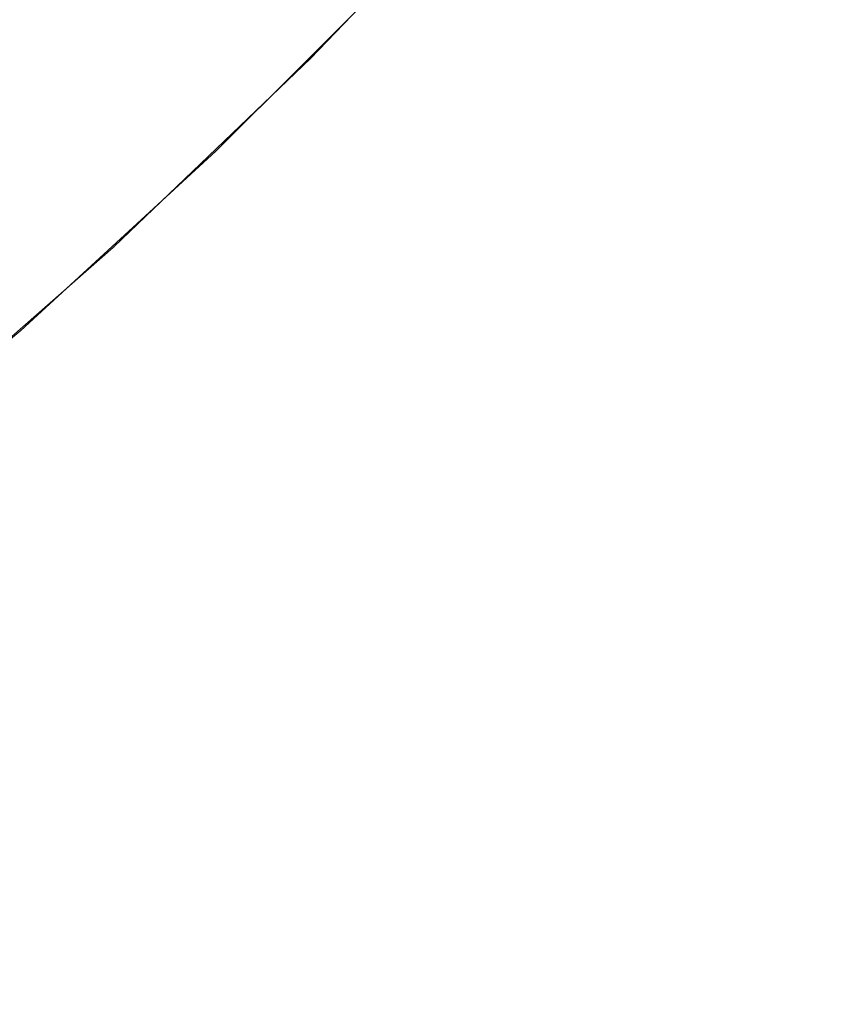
# Model space of a CAD drawing. Header units: centimetres. Extents: x -25.8 to 27.5, y 33.3 to 35.1.
# Tile 248 of 256: x 9.5391 to 9.565, y 33.6684 to 33.6999. Entities that reach past the tile are written whole.
import ezdxf

# ---------------------------------------------------------------- set-up
doc = ezdxf.new("R2010")
doc.units = ezdxf.units.CM
doc.header["$LTSCALE"] = 2.54
doc.layers.add('Lucido design-1', color=7, linetype='Continuous')

# ---------------------------------------------------------------- blocks, each defined once
blk = doc.blocks.new('Gruppo-6-1')
at = {"color": 7, "linetype": 'Continuous', "lineweight": 9}
for points in [[(-25.69296, 35.040112, 330.586121), (-25.69296, 33.440112, 330.586121), (27.40704, 33.440112, 330.586121), (27.40704, 35.040112, 330.586121)], [(-25.69296, 35.040112, 306.619358), (-25.69296, 33.440112, 306.619358), (27.40704, 33.440112, 306.619358), (27.40704, 35.040112, 306.619358)]]:
    blk.add_3dface(points, dxfattribs=at)
for points, invisible_edges in [([(9.566947, 33.705934, 329.845228), (9.560942, 33.699087, 329.845228), (9.55978, 33.700152, 329.848945), (9.565739, 33.706947, 329.848945)], 15), ([(9.547503, 33.705489, 330.118658), (9.541663, 33.699649, 330.118658), (9.540683, 33.700672, 330.122516), (9.54648, 33.706469, 330.122516)], 15), ([(9.547503, 33.705489, 306.151895), (9.541663, 33.699649, 306.151895), (9.540683, 33.700672, 306.155753), (9.54648, 33.706469, 306.155753)], 15), ([(9.559699, 33.705756, 305.893645), (9.553859, 33.699398, 305.893645), (9.553169, 33.700058, 305.897548), (9.558982, 33.706387, 305.897548)], 15), ([(9.56827, 33.704824, 329.841573), (9.562215, 33.69792, 329.841573), (9.560942, 33.699087, 329.845228), (9.566947, 33.705934, 329.845228)], 15), ([(9.560534, 33.705021, 305.889778), (9.554662, 33.698628, 305.889778), (9.553859, 33.699398, 305.893645), (9.559699, 33.705756, 305.893645)], 15), ([(9.54841, 33.70462, 330.11475), (9.542532, 33.698743, 330.11475), (9.541663, 33.699649, 330.118658), (9.547503, 33.705489, 330.118658)], 15), ([(9.54841, 33.70462, 306.147987), (9.542532, 33.698743, 306.147987), (9.541663, 33.699649, 306.151895), (9.547503, 33.705489, 306.151895)], 15), ([(9.55451, 33.704981, 329.884149), (9.548475, 33.698677, 329.884149), (9.548461, 33.698691, 329.886121), (9.554077, 33.704557, 329.886121)], 11), ([(9.554627, 33.704874, 329.880161), (9.548587, 33.698565, 329.880161), (9.548475, 33.698677, 329.884149), (9.55451, 33.704981, 329.884149)], 15), ([(9.561486, 33.704182, 305.885955), (9.555578, 33.69775, 305.885955), (9.554662, 33.698628, 305.889778), (9.560534, 33.705021, 305.889778)], 15), ([(9.554861, 33.704659, 329.876176), (9.548812, 33.69834, 329.876176), (9.548587, 33.698565, 329.880161), (9.554627, 33.704874, 329.880161)], 15), ([(9.555213, 33.704336, 329.872202), (9.54915, 33.698002, 329.872202), (9.548812, 33.69834, 329.876176), (9.554861, 33.704659, 329.876176)], 15), ([(9.569707, 33.703618, 329.837987), (9.563598, 33.696653, 329.837987), (9.562215, 33.69792, 329.841573), (9.56827, 33.704824, 329.841573)], 15), ([(9.549199, 33.703864, 330.110796), (9.543288, 33.697953, 330.110796), (9.542532, 33.698743, 330.11475), (9.54841, 33.70462, 330.11475)], 15), ([(9.549199, 33.703864, 306.144033), (9.543288, 33.697953, 306.144033), (9.542532, 33.698743, 306.147987), (9.54841, 33.70462, 306.147987)], 15), ([(9.551431, 33.701724, 330.086121), (9.554077, 33.704557, 329.886121), (9.548461, 33.698691, 329.886121)], 9), ([(9.555683, 33.703906, 329.868245), (9.5496, 33.697552, 329.868245), (9.54915, 33.698002, 329.872202), (9.555213, 33.704336, 329.872202)], 15), ([(9.562555, 33.703242, 305.882182), (9.556606, 33.696765, 305.882182), (9.555578, 33.69775, 305.885955), (9.561486, 33.704182, 305.885955)], 15), ([(9.54987, 33.70322, 330.106805), (9.543932, 33.697282, 330.106805), (9.543288, 33.697953, 330.110796), (9.549199, 33.703864, 330.110796)], 15), ([(9.54987, 33.70322, 306.140042), (9.543932, 33.697282, 306.140042), (9.543288, 33.697953, 306.144033), (9.549199, 33.703864, 306.144033)], 15), ([(9.55627, 33.703368, 329.864311), (9.550164, 33.696988, 329.864311), (9.5496, 33.697552, 329.868245), (9.555683, 33.703906, 329.868245)], 15), ([(9.571255, 33.702319, 329.834477), (9.565089, 33.695287, 329.834477), (9.563598, 33.696653, 329.837987), (9.569707, 33.703618, 329.837987)], 15), ([(9.550422, 33.702691, 330.102782), (9.544461, 33.69673, 330.102782), (9.543932, 33.697282, 330.106805), (9.54987, 33.70322, 330.106805)], 15), ([(9.550422, 33.702691, 306.136019), (9.544461, 33.69673, 306.136019), (9.543932, 33.697282, 306.140042), (9.54987, 33.70322, 306.140042)], 15), ([(9.556975, 33.702722, 329.860408), (9.550839, 33.696313, 329.860408), (9.550164, 33.696988, 329.864311), (9.55627, 33.703368, 329.864311)], 15), ([(9.563738, 33.7022, 305.878465), (9.557744, 33.695674, 305.878465), (9.556606, 33.696765, 305.882182), (9.562555, 33.703242, 305.882182)], 15), ([(9.539593, 33.701809, 330.126315), (9.533603, 33.696308, 330.126315), (9.532459, 33.697608, 330.130049), (9.538394, 33.703059, 330.130049)], 15), ([(9.539593, 33.701809, 306.159552), (9.533603, 33.696308, 306.159552), (9.532459, 33.697608, 306.163286), (9.538394, 33.703059, 306.163286)], 15), ([(9.550855, 33.702277, 330.098735), (9.544875, 33.696297, 330.098735), (9.544461, 33.69673, 330.102782), (9.550422, 33.702691, 330.102782)], 15), ([(9.550855, 33.702277, 306.131972), (9.544875, 33.696297, 306.131972), (9.544461, 33.69673, 306.136019), (9.550422, 33.702691, 306.136019)], 15), ([(9.557795, 33.701971, 329.856541), (9.551626, 33.695526, 329.856541), (9.550839, 33.696313, 329.860408), (9.556975, 33.702722, 329.860408)], 15), ([(9.551167, 33.701978, 330.094671), (9.545174, 33.695985, 330.094671), (9.544875, 33.696297, 330.098735), (9.550855, 33.702277, 330.098735)], 15), ([(9.551167, 33.701978, 306.127908), (9.545174, 33.695985, 306.127908), (9.544875, 33.696297, 306.131972), (9.550855, 33.702277, 306.131972)], 15), ([(9.565035, 33.701059, 305.87481), (9.558991, 33.694479, 305.87481), (9.557744, 33.695674, 305.878465), (9.563738, 33.7022, 305.878465)], 15), ([(9.540683, 33.700672, 330.122516), (9.534644, 33.695126, 330.122516), (9.533603, 33.696308, 330.126315), (9.539593, 33.701809, 330.126315)], 15), ([(9.540683, 33.700672, 306.155753), (9.534644, 33.695126, 306.155753), (9.533603, 33.696308, 306.159552), (9.539593, 33.701809, 306.159552)], 15), ([(9.551359, 33.701794, 330.090596), (9.545358, 33.695793, 330.090596), (9.545174, 33.695985, 330.094671), (9.551167, 33.701978, 330.094671)], 15), ([(9.551359, 33.701794, 306.123833), (9.545358, 33.695793, 306.123833), (9.545174, 33.695985, 306.127908), (9.551167, 33.701978, 306.127908)], 15), ([(9.55873, 33.701113, 329.852718), (9.552523, 33.694629, 329.852718), (9.551626, 33.695526, 329.856541), (9.557795, 33.701971, 329.856541)], 15), ([(9.55143, 33.701725, 330.086667), (9.545427, 33.695722, 330.086667), (9.545358, 33.695793, 330.090596), (9.551359, 33.701794, 330.090596)], 15), ([(9.55143, 33.701725, 306.119903), (9.545427, 33.695722, 306.119903), (9.545358, 33.695793, 306.123833), (9.551359, 33.701794, 306.123833)], 15), ([(9.545427, 33.695722, 330.086667), (9.55143, 33.701725, 330.086667), (9.551431, 33.701724, 330.086121), (9.548201, 33.698494, 330.086121)], 11), ([(9.545427, 33.695722, 306.119903), (9.55143, 33.701725, 306.119903), (9.551431, 33.701724, 306.119358), (9.548201, 33.698494, 306.119358)], 11), ([(9.548201, 33.698494, 305.919358), (9.551431, 33.701724, 305.919358), (9.551445, 33.701711, 305.917386), (9.545441, 33.695707, 305.917386)], 14), ([(9.55156, 33.701601, 305.913398), (9.545551, 33.695592, 305.913398), (9.545441, 33.695707, 305.917386), (9.551445, 33.701711, 305.917386)], 15), ([(9.551789, 33.701381, 305.909413), (9.545771, 33.695363, 305.909413), (9.545551, 33.695592, 305.913398), (9.55156, 33.701601, 305.913398)], 15), ([(9.548461, 33.698691, 329.886121), (9.548201, 33.698494, 330.086121), (9.551431, 33.701724, 330.086121)], 9), ([(9.551431, 33.701724, 305.919358), (9.548201, 33.698494, 305.919358), (9.548201, 33.698494, 306.119358), (9.551431, 33.701724, 306.119358)], 10), ([(9.552134, 33.701051, 305.905439), (9.546101, 33.695018, 305.905439), (9.545771, 33.695363, 305.909413), (9.551789, 33.701381, 305.909413)], 15), ([(9.552594, 33.70061, 305.901482), (9.546542, 33.694558, 305.901482), (9.546101, 33.695018, 305.905439), (9.552134, 33.701051, 305.905439)], 15), ([(9.55978, 33.700152, 329.848945), (9.553529, 33.693623, 329.848945), (9.552523, 33.694629, 329.852718), (9.55873, 33.701113, 329.852718)], 15), ([(9.566443, 33.69982, 305.871224), (9.560345, 33.693181, 305.871224), (9.558991, 33.694479, 305.87481), (9.565035, 33.701059, 305.87481)], 15), ([(9.541663, 33.699649, 330.118658), (9.53558, 33.694062, 330.118658), (9.534644, 33.695126, 330.122516), (9.540683, 33.700672, 330.122516)], 15), ([(9.541663, 33.699649, 306.151895), (9.53558, 33.694062, 306.151895), (9.534644, 33.695126, 306.155753), (9.540683, 33.700672, 306.155753)], 15), ([(9.553169, 33.700058, 305.897548), (9.547094, 33.693983, 305.897548), (9.546542, 33.694558, 305.901482), (9.552594, 33.70061, 305.901482)], 15), ([(9.553859, 33.699398, 305.893645), (9.547754, 33.693293, 305.893645), (9.547094, 33.693983, 305.897548), (9.553169, 33.700058, 305.897548)], 15), ([(9.560942, 33.699087, 329.845228), (9.554644, 33.692508, 329.845228), (9.553529, 33.693623, 329.848945), (9.55978, 33.700152, 329.848945)], 15), ([(9.542532, 33.698743, 330.11475), (9.53641, 33.693119, 330.11475), (9.53558, 33.694062, 330.118658), (9.541663, 33.699649, 330.118658)], 15), ([(9.542532, 33.698743, 306.147987), (9.53641, 33.693119, 306.147987), (9.53558, 33.694062, 306.151895), (9.541663, 33.699649, 306.151895)], 15), ([(9.56796, 33.698485, 305.867714), (9.561804, 33.691782, 305.867714), (9.560345, 33.693181, 305.871224), (9.566443, 33.69982, 305.871224)], 15), ([(9.554662, 33.698628, 305.889778), (9.548524, 33.69249, 305.889778), (9.547754, 33.693293, 305.893645), (9.553859, 33.699398, 305.893645)], 15), ([(9.562215, 33.69792, 329.841573), (9.555865, 33.691287, 329.841573), (9.554644, 33.692508, 329.845228), (9.560942, 33.699087, 329.845228)], 15), ([(9.543288, 33.697953, 330.110796), (9.537132, 33.692299, 330.110796), (9.53641, 33.693119, 330.11475), (9.542532, 33.698743, 330.11475)], 15), ([(9.543288, 33.697953, 306.144033), (9.537132, 33.692299, 306.144033), (9.53641, 33.693119, 306.147987), (9.542532, 33.698743, 306.147987)], 15), ([(9.548475, 33.698677, 329.884149), (9.542171, 33.692642, 329.884149), (9.542158, 33.692657, 329.886121), (9.548228, 33.698467, 329.886121)], 11), ([(9.548587, 33.698565, 329.880161), (9.542278, 33.692525, 329.880161), (9.542171, 33.692642, 329.884149), (9.548475, 33.698677, 329.884149)], 15), ([(9.548461, 33.698691, 329.886121), (9.548228, 33.698467, 329.886121), (9.548201, 33.698494, 330.086121)], 10), ([(9.548228, 33.698467, 329.886121), (9.548461, 33.698691, 329.886121), (9.548475, 33.698677, 329.884149)], 10), ([(9.545428, 33.695721, 330.086121), (9.548228, 33.698467, 329.886121), (9.542158, 33.692657, 329.886121)], 9), ([(9.548812, 33.69834, 329.876176), (9.542493, 33.692291, 329.876176), (9.542278, 33.692525, 329.880161), (9.548587, 33.698565, 329.880161)], 15), ([(9.54915, 33.698002, 329.872202), (9.542816, 33.691939, 329.872202), (9.542493, 33.692291, 329.876176), (9.548812, 33.69834, 329.876176)], 15), ([(9.548201, 33.698494, 330.086121), (9.545428, 33.695721, 330.086121), (9.545427, 33.695722, 330.086667)], 10), ([(9.548201, 33.698494, 306.119358), (9.545428, 33.695721, 306.119358), (9.545427, 33.695722, 306.119903)], 10), ([(9.545428, 33.695721, 330.086121), (9.548201, 33.698494, 330.086121), (9.548228, 33.698467, 329.886121)], 10), ([(9.545441, 33.695707, 305.917386), (9.545428, 33.695721, 305.919358), (9.548201, 33.698494, 305.919358)], 9), ([(9.545428, 33.695721, 306.119358), (9.548201, 33.698494, 306.119358), (9.548201, 33.698494, 305.919358), (9.545428, 33.695721, 305.919358)], 10), ([(9.555578, 33.69775, 305.885955), (9.549402, 33.691574, 305.885955), (9.548524, 33.69249, 305.889778), (9.554662, 33.698628, 305.889778)], 15), ([(9.569585, 33.697055, 305.864285), (9.563367, 33.690285, 305.864285), (9.561804, 33.691782, 305.867714), (9.56796, 33.698485, 305.867714)], 15), ([(9.543932, 33.697282, 330.106805), (9.537746, 33.691601, 330.106805), (9.537132, 33.692299, 330.110796), (9.543288, 33.697953, 330.110796)], 15), ([(9.543932, 33.697282, 306.140042), (9.537746, 33.691601, 306.140042), (9.537132, 33.692299, 306.144033), (9.543288, 33.697953, 306.144033)], 15), ([(9.5496, 33.697552, 329.868245), (9.543246, 33.691469, 329.868245), (9.542816, 33.691939, 329.872202), (9.54915, 33.698002, 329.872202)], 15), ([(9.556606, 33.696765, 305.882182), (9.550387, 33.690546, 305.882182), (9.549402, 33.691574, 305.885955), (9.555578, 33.69775, 305.885955)], 15), ([(9.563598, 33.696653, 329.837987), (9.557192, 33.68996, 329.837987), (9.555865, 33.691287, 329.841573), (9.562215, 33.69792, 329.841573)], 15), ([(9.550164, 33.696988, 329.864311), (9.543784, 33.690882, 329.864311), (9.543246, 33.691469, 329.868245), (9.5496, 33.697552, 329.868245)], 15), ([(9.544461, 33.69673, 330.102782), (9.538252, 33.691027, 330.102782), (9.537746, 33.691601, 330.106805), (9.543932, 33.697282, 330.106805)], 15), ([(9.544461, 33.69673, 306.136019), (9.538252, 33.691027, 306.136019), (9.537746, 33.691601, 306.140042), (9.543932, 33.697282, 306.140042)], 15), ([(9.550839, 33.696313, 329.860408), (9.54443, 33.690177, 329.860408), (9.543784, 33.690882, 329.864311), (9.550164, 33.696988, 329.864311)], 15), ([(9.557744, 33.695674, 305.878465), (9.551478, 33.689408, 305.878465), (9.550387, 33.690546, 305.882182), (9.556606, 33.696765, 305.882182)], 15), ([(9.571314, 33.695533, 305.860943), (9.56503, 33.688691, 305.860943), (9.563367, 33.690285, 305.864285), (9.569585, 33.697055, 305.864285)], 15), ([(9.544875, 33.696297, 330.098735), (9.538647, 33.690577, 330.098735), (9.538252, 33.691027, 330.102782), (9.544461, 33.69673, 330.102782)], 15), ([(9.544875, 33.696297, 306.131972), (9.538647, 33.690577, 306.131972), (9.538252, 33.691027, 306.136019), (9.544461, 33.69673, 306.136019)], 15), ([(9.565089, 33.695287, 329.834477), (9.558621, 33.688531, 329.834477), (9.557192, 33.68996, 329.837987), (9.563598, 33.696653, 329.837987)], 15), ([(9.545174, 33.695985, 330.094671), (9.538933, 33.690252, 330.094671), (9.538647, 33.690577, 330.098735), (9.544875, 33.696297, 330.098735)], 15), ([(9.545174, 33.695985, 306.127908), (9.538933, 33.690252, 306.127908), (9.538647, 33.690577, 306.131972), (9.544875, 33.696297, 306.131972)], 15), ([(9.551626, 33.695526, 329.856541), (9.545181, 33.689357, 329.856541), (9.54443, 33.690177, 329.860408), (9.550839, 33.696313, 329.860408)], 15), ([(9.545358, 33.695793, 330.090596), (9.539109, 33.690053, 330.090596), (9.538933, 33.690252, 330.094671), (9.545174, 33.695985, 330.094671)], 15), ([(9.545358, 33.695793, 306.123833), (9.539109, 33.690053, 306.123833), (9.538933, 33.690252, 306.127908), (9.545174, 33.695985, 306.127908)], 15), ([(9.545427, 33.695722, 330.086667), (9.539174, 33.689979, 330.086667), (9.539109, 33.690053, 330.090596), (9.545358, 33.695793, 330.090596)], 15), ([(9.545427, 33.695722, 306.119903), (9.539174, 33.689979, 306.119903), (9.539109, 33.690053, 306.123833), (9.545358, 33.695793, 306.123833)], 15), ([(9.539174, 33.689979, 330.086667), (9.545427, 33.695722, 330.086667), (9.545428, 33.695721, 330.086121), (9.542103, 33.692667, 330.086121)], 11), ([(9.539174, 33.689979, 306.119903), (9.545427, 33.695722, 306.119903), (9.545428, 33.695721, 306.119358), (9.542103, 33.692667, 306.119358)], 11), ([(9.542103, 33.692667, 305.919358), (9.545428, 33.695721, 305.919358), (9.545441, 33.695707, 305.917386), (9.539188, 33.689963, 305.917386)], 14), ([(9.545551, 33.695592, 305.913398), (9.539292, 33.689844, 305.913398), (9.539188, 33.689963, 305.917386), (9.545441, 33.695707, 305.917386)], 15), ([(9.545771, 33.695363, 305.909413), (9.539502, 33.689605, 305.909413), (9.539292, 33.689844, 305.913398), (9.545551, 33.695592, 305.913398)], 15), ([(9.542158, 33.692657, 329.886121), (9.542103, 33.692667, 330.086121), (9.545428, 33.695721, 330.086121)], 9), ([(9.545428, 33.695721, 305.919358), (9.542103, 33.692667, 305.919358), (9.542103, 33.692667, 306.119358), (9.545428, 33.695721, 306.119358)], 10), ([(9.552523, 33.694629, 329.852718), (9.546039, 33.688422, 329.852718), (9.545181, 33.689357, 329.856541), (9.551626, 33.695526, 329.856541)], 15), ([(9.558991, 33.694479, 305.87481), (9.552673, 33.688161, 305.87481), (9.551478, 33.689408, 305.878465), (9.557744, 33.695674, 305.878465)], 15), ([(9.546101, 33.695018, 305.905439), (9.539818, 33.689247, 305.905439), (9.539502, 33.689605, 305.909413), (9.545771, 33.695363, 305.909413)], 15), ([(9.566684, 33.693825, 329.831048), (9.560151, 33.687001, 329.831048), (9.558621, 33.688531, 329.834477), (9.565089, 33.695287, 329.834477)], 15), ([(9.546542, 33.694558, 305.901482), (9.540239, 33.688768, 305.901482), (9.539818, 33.689247, 305.905439), (9.546101, 33.695018, 305.905439)], 15), ([(9.547094, 33.693983, 305.897548), (9.540765, 33.68817, 305.897548), (9.540239, 33.688768, 305.901482), (9.546542, 33.694558, 305.901482)], 15), ([(9.553529, 33.693623, 329.848945), (9.547, 33.687372, 329.848945), (9.546039, 33.688422, 329.852718), (9.552523, 33.694629, 329.852718)], 15), ([(9.560345, 33.693181, 305.871224), (9.553971, 33.686807, 305.871224), (9.552673, 33.688161, 305.87481), (9.558991, 33.694479, 305.87481)], 15), ([(9.547754, 33.693293, 305.893645), (9.541396, 33.687453, 305.893645), (9.540765, 33.68817, 305.897548), (9.547094, 33.693983, 305.897548)], 15), ([(9.554644, 33.692508, 329.845228), (9.548065, 33.68621, 329.845228), (9.547, 33.687372, 329.848945), (9.553529, 33.693623, 329.848945)], 15), ([(9.568383, 33.692269, 329.827706), (9.56178, 33.685372, 329.827706), (9.560151, 33.687001, 329.831048), (9.566684, 33.693825, 329.831048)], 15), ([(9.548524, 33.69249, 305.889778), (9.542131, 33.686618, 305.889778), (9.541396, 33.687453, 305.893645), (9.547754, 33.693293, 305.893645)], 15), ([(9.561804, 33.691782, 305.867714), (9.55537, 33.685348, 305.867714), (9.553971, 33.686807, 305.871224), (9.560345, 33.693181, 305.871224)], 15), ([(9.542103, 33.692667, 330.086121), (9.539175, 33.689978, 330.086121), (9.539174, 33.689979, 330.086667)], 10), ([(9.542103, 33.692667, 306.119358), (9.539175, 33.689978, 306.119358), (9.539174, 33.689979, 306.119903)], 10), ([(9.539175, 33.689978, 330.086121), (9.542103, 33.692667, 330.086121), (9.542133, 33.692635, 329.886121)], 10), ([(9.539188, 33.689963, 305.917386), (9.539175, 33.689978, 305.919358), (9.542103, 33.692667, 305.919358)], 9), ([(9.539175, 33.689978, 306.119358), (9.542103, 33.692667, 306.119358), (9.542103, 33.692667, 305.919358), (9.539175, 33.689978, 305.919358)], 10), ([(9.542158, 33.692657, 329.886121), (9.542133, 33.692635, 329.886121), (9.542103, 33.692667, 330.086121)], 10), ([(9.542133, 33.692635, 329.886121), (9.542158, 33.692657, 329.886121), (9.542171, 33.692642, 329.884149)], 10), ([(9.542171, 33.692642, 329.884149), (9.53561, 33.686888, 329.884149), (9.535798, 33.687079, 329.886121), (9.542133, 33.692635, 329.886121)], 11), ([(9.542278, 33.692525, 329.880161), (9.535712, 33.686767, 329.880161), (9.53561, 33.686888, 329.884149), (9.542171, 33.692642, 329.884149)], 15), ([(9.542493, 33.692291, 329.876176), (9.535916, 33.686523, 329.876176), (9.535712, 33.686767, 329.880161), (9.542278, 33.692525, 329.880161)], 15), ([(9.539175, 33.689978, 330.086121), (9.542133, 33.692635, 329.886121), (9.535798, 33.687079, 329.886121)], 9), ([(9.549402, 33.691574, 305.885955), (9.54297, 33.685666, 305.885955), (9.542131, 33.686618, 305.889778), (9.548524, 33.69249, 305.889778)], 15), ([(9.555865, 33.691287, 329.841573), (9.549232, 33.684937, 329.841573), (9.548065, 33.68621, 329.845228), (9.554644, 33.692508, 329.845228)], 15), ([(9.542816, 33.691939, 329.872202), (9.536223, 33.686157, 329.872202), (9.535916, 33.686523, 329.876176), (9.542493, 33.692291, 329.876176)], 15), ([(9.570209, 33.690595, 329.824409), (9.563532, 33.68362, 329.824409), (9.56178, 33.685372, 329.827706), (9.568383, 33.692269, 329.827706)], 15), ([(9.543246, 33.691469, 329.868245), (9.536633, 33.685669, 329.868245), (9.536223, 33.686157, 329.872202), (9.542816, 33.691939, 329.872202)], 15), ([(9.563367, 33.690285, 305.864285), (9.556867, 33.683785, 305.864285), (9.55537, 33.685348, 305.867714), (9.561804, 33.691782, 305.867714)], 15), ([(9.543784, 33.690882, 329.864311), (9.537145, 33.685059, 329.864311), (9.536633, 33.685669, 329.868245), (9.543246, 33.691469, 329.868245)], 15), ([(9.550387, 33.690546, 305.882182), (9.54391, 33.684597, 305.882182), (9.54297, 33.685666, 305.885955), (9.549402, 33.691574, 305.885955)], 15), ([(9.557192, 33.68996, 329.837987), (9.550499, 33.683554, 329.837987), (9.549232, 33.684937, 329.841573), (9.555865, 33.691287, 329.841573)], 15), ([(9.54443, 33.690177, 329.860408), (9.537759, 33.684327, 329.860408), (9.537145, 33.685059, 329.864311), (9.543784, 33.690882, 329.864311)], 15), ([(9.551478, 33.689408, 305.878465), (9.544952, 33.683414, 305.878465), (9.54391, 33.684597, 305.882182), (9.550387, 33.690546, 305.882182)], 15), ([(9.572107, 33.688856, 329.821261), (9.565353, 33.681799, 329.821261), (9.563532, 33.68362, 329.824409), (9.570209, 33.690595, 329.824409)], 15), ([(9.545181, 33.689357, 329.856541), (9.538474, 33.683475, 329.856541), (9.537759, 33.684327, 329.860408), (9.54443, 33.690177, 329.860408)], 15), ([(9.56503, 33.688691, 305.860943), (9.558461, 33.682122, 305.860943), (9.556867, 33.683785, 305.864285), (9.563367, 33.690285, 305.864285)], 15), ([(9.539174, 33.689979, 330.086667), (9.532683, 33.684506, 330.086667), (9.532621, 33.684583, 330.090596), (9.539109, 33.690053, 330.090596)], 15), ([(9.539174, 33.689979, 306.119903), (9.532683, 33.684506, 306.119903), (9.532621, 33.684583, 306.123833), (9.539109, 33.690053, 306.123833)], 15), ([(9.532683, 33.684506, 330.086667), (9.539174, 33.689979, 330.086667), (9.539175, 33.689978, 330.086121), (9.535773, 33.687109, 330.086121)], 11), ([(9.532683, 33.684506, 306.119903), (9.539174, 33.689979, 306.119903), (9.539175, 33.689978, 306.119358), (9.535773, 33.687109, 306.119358)], 11), ([(9.535773, 33.687109, 305.919358), (9.539175, 33.689978, 305.919358), (9.539188, 33.689963, 305.917386), (9.532696, 33.68449, 305.917386)], 14), ([(9.539292, 33.689844, 305.913398), (9.532796, 33.684367, 305.913398), (9.532696, 33.68449, 305.917386), (9.539188, 33.689963, 305.917386)], 15), ([(9.539502, 33.689605, 305.909413), (9.532995, 33.684119, 305.909413), (9.532796, 33.684367, 305.913398), (9.539292, 33.689844, 305.913398)], 15), ([(9.535798, 33.687079, 329.886121), (9.535773, 33.687109, 330.086121), (9.539175, 33.689978, 330.086121)], 9), ([(9.539175, 33.689978, 305.919358), (9.535773, 33.687109, 305.919358), (9.535773, 33.687109, 306.119358), (9.539175, 33.689978, 306.119358)], 10), ([(9.558621, 33.688531, 329.834477), (9.551865, 33.682063, 329.834477), (9.550499, 33.683554, 329.837987), (9.557192, 33.68996, 329.837987)], 15), ([(9.539818, 33.689247, 305.905439), (9.533296, 33.683747, 305.905439), (9.532995, 33.684119, 305.909413), (9.539502, 33.689605, 305.909413)], 15), ([(9.540239, 33.688768, 305.901482), (9.533696, 33.683252, 305.901482), (9.533296, 33.683747, 305.905439), (9.539818, 33.689247, 305.905439)], 15), ([(9.546039, 33.688422, 329.852718), (9.53929, 33.682503, 329.852718), (9.538474, 33.683475, 329.856541), (9.545181, 33.689357, 329.856541)], 15), ([(9.552673, 33.688161, 305.87481), (9.546093, 33.682117, 305.87481), (9.544952, 33.683414, 305.878465), (9.551478, 33.689408, 305.878465)], 15), ([(9.540765, 33.68817, 305.897548), (9.534196, 33.682632, 305.897548), (9.533696, 33.683252, 305.901482), (9.540239, 33.688768, 305.901482)], 15), ([(9.566818, 33.686977, 305.857646), (9.560175, 33.680334, 305.857646), (9.558461, 33.682122, 305.860943), (9.56503, 33.688691, 305.860943)], 15), ([(9.547, 33.687372, 329.848945), (9.540205, 33.681413, 329.848945), (9.53929, 33.682503, 329.852718), (9.546039, 33.688422, 329.852718)], 15), ([(9.560151, 33.687001, 329.831048), (9.553327, 33.680468, 329.831048), (9.551865, 33.682063, 329.834477), (9.558621, 33.688531, 329.834477)], 15), ([(9.541396, 33.687453, 305.893645), (9.534796, 33.681889, 305.893645), (9.534196, 33.682632, 305.897548), (9.540765, 33.68817, 305.897548)], 15), ([(9.553971, 33.686807, 305.871224), (9.547332, 33.680709, 305.871224), (9.546093, 33.682117, 305.87481), (9.552673, 33.688161, 305.87481)], 15), ([(9.542131, 33.686618, 305.889778), (9.535495, 33.681023, 305.889778), (9.534796, 33.681889, 305.893645), (9.541396, 33.687453, 305.893645)], 15), ([(9.548065, 33.68621, 329.845228), (9.541218, 33.680205, 329.845228), (9.540205, 33.681413, 329.848945), (9.547, 33.687372, 329.848945)], 15), ([(9.56178, 33.685372, 329.827706), (9.554883, 33.678769, 329.827706), (9.553327, 33.680468, 329.831048), (9.560151, 33.687001, 329.831048)], 15), ([(9.568677, 33.685195, 305.854498), (9.561957, 33.678475, 305.854498), (9.560175, 33.680334, 305.857646), (9.566818, 33.686977, 305.857646)], 15), ([(9.55537, 33.685348, 305.867714), (9.548668, 33.679192, 305.867714), (9.547332, 33.680709, 305.871224), (9.553971, 33.686807, 305.871224)], 15), ([(9.54297, 33.685666, 305.885955), (9.536292, 33.680036, 305.885955), (9.535495, 33.681023, 305.889778), (9.542131, 33.686618, 305.889778)], 15), ([(9.549232, 33.684937, 329.841573), (9.542328, 33.678882, 329.841573), (9.541218, 33.680205, 329.845228), (9.548065, 33.68621, 329.845228)], 15), ([(9.54391, 33.684597, 305.882182), (9.537187, 33.678928, 305.882182), (9.536292, 33.680036, 305.885955), (9.54297, 33.685666, 305.885955)], 15), ([(9.556867, 33.683785, 305.864285), (9.550097, 33.677567, 305.864285), (9.548668, 33.679192, 305.867714), (9.55537, 33.685348, 305.867714)], 15), ([(9.563532, 33.68362, 329.824409), (9.556557, 33.676943, 329.824409), (9.554883, 33.678769, 329.827706), (9.56178, 33.685372, 329.827706)], 15), ([(9.570629, 33.683325, 305.851453), (9.563827, 33.676523, 305.851453), (9.561957, 33.678475, 305.854498), (9.568677, 33.685195, 305.854498)], 15), ([(9.550499, 33.683554, 329.837987), (9.543534, 33.677445, 329.837987), (9.542328, 33.678882, 329.841573), (9.549232, 33.684937, 329.841573)], 15), ([(9.544952, 33.683414, 305.878465), (9.538177, 33.677702, 305.878465), (9.537187, 33.678928, 305.882182), (9.54391, 33.684597, 305.882182)], 15), ([(9.551865, 33.682063, 329.834477), (9.544833, 33.675897, 329.834477), (9.543534, 33.677445, 329.837987), (9.550499, 33.683554, 329.837987)], 15), ([(9.558461, 33.682122, 305.860943), (9.551619, 33.675838, 305.860943), (9.550097, 33.677567, 305.864285), (9.556867, 33.683785, 305.864285)], 15), ([(9.565353, 33.681799, 329.821261), (9.558296, 33.675045, 329.821261), (9.556557, 33.676943, 329.824409), (9.563532, 33.68362, 329.824409)], 15), ([(9.53929, 33.682503, 329.852718), (9.532289, 33.676884, 329.852718), (9.531517, 33.677891, 329.856541), (9.538474, 33.683475, 329.856541)], 15), ([(9.546093, 33.682117, 305.87481), (9.539262, 33.676358, 305.87481), (9.538177, 33.677702, 305.878465), (9.544952, 33.683414, 305.878465)], 15), ([(9.57267, 33.681368, 305.848518), (9.565784, 33.674482, 305.848518), (9.563827, 33.676523, 305.851453), (9.570629, 33.683325, 305.851453)], 15), ([(9.540205, 33.681413, 329.848945), (9.533156, 33.675755, 329.848945), (9.532289, 33.676884, 329.852718), (9.53929, 33.682503, 329.852718)], 15), ([(9.547332, 33.680709, 305.871224), (9.54044, 33.674899, 305.871224), (9.539262, 33.676358, 305.87481), (9.546093, 33.682117, 305.87481)], 15), ([(9.553327, 33.680468, 329.831048), (9.546224, 33.674239, 329.831048), (9.544833, 33.675897, 329.834477), (9.551865, 33.682063, 329.834477)], 15), ([(9.560175, 33.680334, 305.857646), (9.553256, 33.673978, 305.857646), (9.551619, 33.675838, 305.860943), (9.558461, 33.682122, 305.860943)], 15), ([(9.567264, 33.679888, 329.818216), (9.560123, 33.673051, 329.818216), (9.558296, 33.675045, 329.821261), (9.565353, 33.681799, 329.821261)], 15), ([(9.541218, 33.680205, 329.845228), (9.534115, 33.674504, 329.845228), (9.533156, 33.675755, 329.848945), (9.540205, 33.681413, 329.848945)], 15), ([(9.548668, 33.679192, 305.867714), (9.54171, 33.673326, 305.867714), (9.54044, 33.674899, 305.871224), (9.547332, 33.680709, 305.871224)], 15), ([(9.554883, 33.678769, 329.827706), (9.547705, 33.672474, 329.827706), (9.546224, 33.674239, 329.831048), (9.553327, 33.680468, 329.831048)], 15), ([(9.542328, 33.678882, 329.841573), (9.535167, 33.673134, 329.841573), (9.534115, 33.674504, 329.845228), (9.541218, 33.680205, 329.845228)], 15), ([(9.561957, 33.678475, 305.854498), (9.554957, 33.672046, 305.854498), (9.553256, 33.673978, 305.857646), (9.560175, 33.680334, 305.857646)], 15), ([(9.569264, 33.677888, 329.815281), (9.562033, 33.670967, 329.815281), (9.560123, 33.673051, 329.818216), (9.567264, 33.679888, 329.818216)], 15), ([(9.550097, 33.677567, 305.864285), (9.54307, 33.671642, 305.864285), (9.54171, 33.673326, 305.867714), (9.548668, 33.679192, 305.867714)], 15), ([(9.543534, 33.677445, 329.837987), (9.536308, 33.671646, 329.837987), (9.535167, 33.673134, 329.841573), (9.542328, 33.678882, 329.841573)], 15), ([(9.556557, 33.676943, 329.824409), (9.549297, 33.670576, 329.824409), (9.547705, 33.672474, 329.827706), (9.554883, 33.678769, 329.827706)], 15), ([(9.563827, 33.676523, 305.851453), (9.556743, 33.670016, 305.851453), (9.554957, 33.672046, 305.854498), (9.561957, 33.678475, 305.854498)], 15), ([(9.571348, 33.675804, 329.812462), (9.564025, 33.668793, 329.812462), (9.562033, 33.670967, 329.815281), (9.569264, 33.677888, 329.815281)], 15), ([(9.539262, 33.676358, 305.87481), (9.532193, 33.670894, 305.87481), (9.531166, 33.672283, 305.878465), (9.538177, 33.677702, 305.878465)], 15), ([(9.551619, 33.675838, 305.860943), (9.544517, 33.66985, 305.860943), (9.54307, 33.671642, 305.864285), (9.550097, 33.677567, 305.864285)], 15), ([(9.544833, 33.675897, 329.834477), (9.537539, 33.670042, 329.834477), (9.536308, 33.671646, 329.837987), (9.543534, 33.677445, 329.837987)], 15), ([(9.558296, 33.675045, 329.821261), (9.550952, 33.668604, 329.821261), (9.549297, 33.670576, 329.824409), (9.556557, 33.676943, 329.824409)], 15), ([(9.54044, 33.674899, 305.871224), (9.533308, 33.669386, 305.871224), (9.532193, 33.670894, 305.87481), (9.539262, 33.676358, 305.87481)], 15), ([(9.565784, 33.674482, 305.848518), (9.558611, 33.667894, 305.848518), (9.556743, 33.670016, 305.851453), (9.563827, 33.676523, 305.851453)], 15), ([(9.546224, 33.674239, 329.831048), (9.538856, 33.668325, 329.831048), (9.537539, 33.670042, 329.834477), (9.544833, 33.675897, 329.834477)], 15), ([(9.553256, 33.673978, 305.857646), (9.546073, 33.667923, 305.857646), (9.544517, 33.66985, 305.860943), (9.551619, 33.675838, 305.860943)], 15), ([(9.573514, 33.673638, 329.809762), (9.566094, 33.666535, 329.809762), (9.564025, 33.668793, 329.812462), (9.571348, 33.675804, 329.812462)], 15), ([(9.560123, 33.673051, 329.818216), (9.55269, 33.666533, 329.818216), (9.550952, 33.668604, 329.821261), (9.558296, 33.675045, 329.821261)], 15), ([(9.54171, 33.673326, 305.867714), (9.53451, 33.667761, 305.867714), (9.533308, 33.669386, 305.871224), (9.54044, 33.674899, 305.871224)], 15), ([(9.567824, 33.672353, 305.845699), (9.560559, 33.665681, 305.845699), (9.558611, 33.667894, 305.848518), (9.565784, 33.674482, 305.848518)], 15), ([(9.547705, 33.672474, 329.827706), (9.540259, 33.666498, 329.827706), (9.538856, 33.668325, 329.831048), (9.546224, 33.674239, 329.831048)], 15), ([(9.554957, 33.672046, 305.854498), (9.547691, 33.665919, 305.854498), (9.546073, 33.667923, 305.857646), (9.553256, 33.673978, 305.857646)], 15), ([(9.54307, 33.671642, 305.864285), (9.535797, 33.666021, 305.864285), (9.53451, 33.667761, 305.867714), (9.54171, 33.673326, 305.867714)], 15), ([(9.562033, 33.670967, 329.815281), (9.554508, 33.664367, 329.815281), (9.55269, 33.666533, 329.818216), (9.560123, 33.673051, 329.818216)], 15), ([(9.549297, 33.670576, 329.824409), (9.541767, 33.664533, 329.824409), (9.540259, 33.666498, 329.827706), (9.547705, 33.672474, 329.827706)], 15), ([(9.569943, 33.670142, 305.842999), (9.562583, 33.663381, 305.842999), (9.560559, 33.665681, 305.845699), (9.567824, 33.672353, 305.845699)], 15), ([(9.556743, 33.670016, 305.851453), (9.549389, 33.663816, 305.851453), (9.547691, 33.665919, 305.854498), (9.554957, 33.672046, 305.854498)], 15), ([(9.544517, 33.66985, 305.860943), (9.537167, 33.664169, 305.860943), (9.535797, 33.666021, 305.864285), (9.54307, 33.671642, 305.864285)], 15), ([(9.564025, 33.668793, 329.812462), (9.556403, 33.662109, 329.812462), (9.554508, 33.664367, 329.815281), (9.562033, 33.670967, 329.815281)], 15), ([(9.550952, 33.668604, 329.821261), (9.543334, 33.66249, 329.821261), (9.541767, 33.664533, 329.824409), (9.549297, 33.670576, 329.824409)], 15), ([(9.558611, 33.667894, 305.848518), (9.551166, 33.661616, 305.848518), (9.549389, 33.663816, 305.851453), (9.556743, 33.670016, 305.851453)], 15), ([(9.57214, 33.66785, 305.840424), (9.56468, 33.660998, 305.840424), (9.562583, 33.663381, 305.842999), (9.569943, 33.670142, 305.842999)], 15), ([(9.546073, 33.667923, 305.857646), (9.53864, 33.662177, 305.857646), (9.537167, 33.664169, 305.860943), (9.544517, 33.66985, 305.860943)], 15), ([(9.566094, 33.666535, 329.809762), (9.558372, 33.659762, 329.809762), (9.556403, 33.662109, 329.812462), (9.564025, 33.668793, 329.812462)], 15), ([(9.55269, 33.666533, 329.818216), (9.54498, 33.660345, 329.818216), (9.543334, 33.66249, 329.821261), (9.550952, 33.668604, 329.821261)], 15)]:
    blk.add_3dface(points, dxfattribs=dict(at, invisible_edges=invisible_edges))

msp = doc.modelspace()

# ---------------------------------------------------------------- block references
at = {"layer": 'Lucido design-1', "color": 7}
msp.add_blockref('Gruppo-6-1', (0, 0), dxfattribs=at)

doc.saveas('drawing.dxf')
